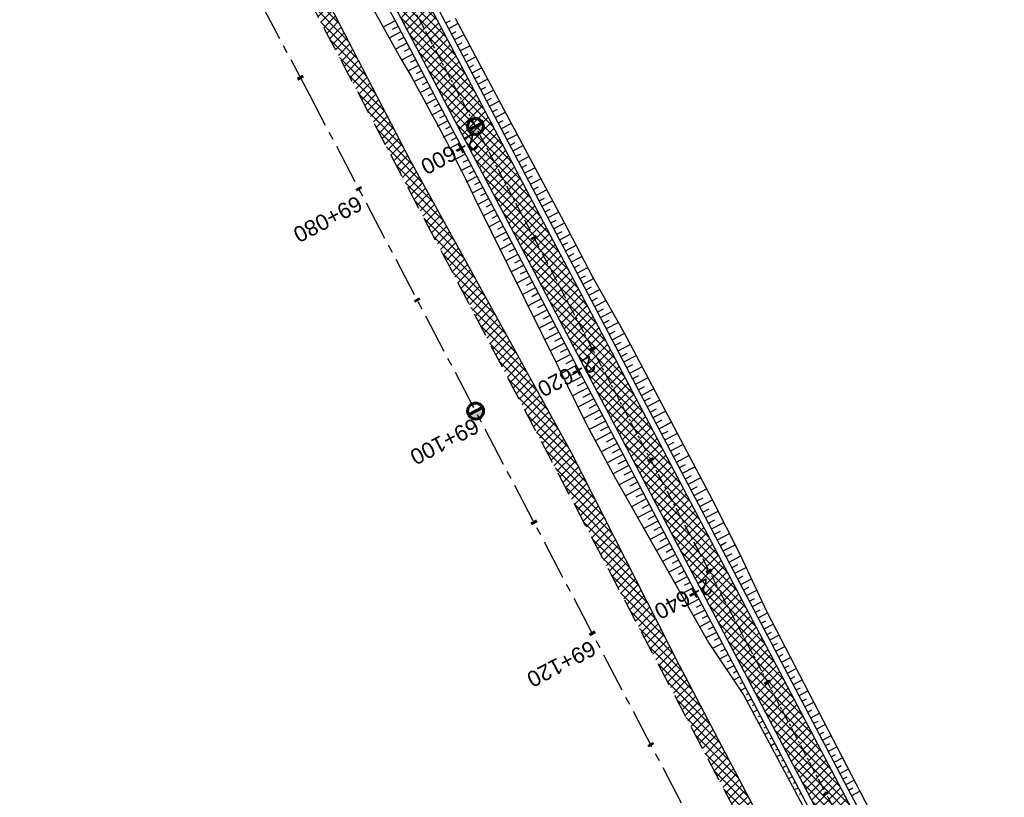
# Model space of a CAD drawing. Header units: metres. Extents: x 7529682 to 7533704, y 5721210 to 5727842.
# Tile 27 of 64: x 7530892 to 7530970, y 5725450 to 5725512. Entities that reach past the tile are written whole.
import ezdxf

# ---------------------------------------------------------------- set-up
doc = ezdxf.new("R2010")
doc.units = ezdxf.units.M
doc.linetypes.add('CENTER', pattern=[50.8, 31.75, -6.35, 6.35, -6.35])
doc.linetypes.add('HIDDEN', pattern=[9.525, 6.35, -3.175])
for name, color, linetype in [('C-DROGI-SYTUACJA-ETYKIETY', 7, 'Continuous'), ('D-hatch-pobocza', 131, 'Continuous'), ('D-pobocza', 7, 'Continuous'), ('D-skarpa', 7, 'Continuous'), ('D-skarpa-kreskowanie', 7, 'Continuous')]:
    doc.layers.add(name, color=color, linetype=linetype)
doc.layers.add('D-hatch-ciag-pieszo-rowerowy', color=7, linetype='Continuous', lineweight=13, true_color=0xff9f80)
for name, color, linetype, lineweight in [('D-krawędzie', 7, 'Continuous', 30), ('D-obrzeża', 7, 'Continuous', 30), ('D-oś', 10, 'CENTER', 30)]:
    doc.layers.add(name, color=color, linetype=linetype, lineweight=lineweight)
doc.layers.add('poprzeczki', color=7, linetype='Continuous', true_color=0x0000c7)
doc.styles.get("Standard").update_dxf_attribs({"font": 'arial.ttf'})
pattern_1 = [(45, (0, 0), (-0.33675960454, 0.33675960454), []), (135, (0, 0), (-0.33675960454, -0.33675960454), [])]

# ---------------------------------------------------------------- blocks, each defined once
blk = doc.blocks.new('kilometraz')
at = {"linetype": 'ByBlock', "lineweight": -2}
blk.add_hatch(color=0, dxfattribs=at).paths.add_polyline_path([(0, -0.28125, 0.41421356), (0.28125, 0, 0.41421356), (0, 0.28125)])
at = {"color": 0, "linetype": 'ByBlock', "lineweight": -2}
blk.add_line((0, 0.28125), (0, -0.28125), dxfattribs=at)
blk.add_circle((0, 0), 0.28125, dxfattribs=at)
blk = doc.blocks.new('AeccTickLine')
at = {"color": 0, "linetype": 'ByBlock', "lineweight": -2}
blk.add_line((0, 1), (0, -1), dxfattribs=at)

msp = doc.modelspace()

# ---------------------------------------------------------------- hatches: boundary and pattern name
at = {"layer": 'D-hatch-ciag-pieszo-rowerowy'}
h = msp.add_hatch(dxfattribs=at)
h.set_pattern_fill('ANSI37', color=256, scale=0.15, style=0)
h.set_pattern_definition(pattern_1)
h.paths.add_polyline_path([(7530908.012, 5725550.564), (7530907.843, 5725555.506, 0.112773), (7530906.702, 5725559.812), (7530903.597, 5725565.724, -0.119345), (7530903.024, 5725568.007), (7530902.99, 5725572.112), (7530902.831, 5725572.036), (7530899.665, 5725570.523), (7530904.4, 5725561.506, -0.112773), (7530906.681, 5725552.894), (7530906.773, 5725550.234, 0.113466), (7530910.233, 5725537.244), (7530924.386, 5725510.469), (7530927.177, 5725505.157), (7530928.436, 5725505.448), (7530925.491, 5725511.052), (7530911.472, 5725537.574, -0.113466)])
h.paths.add_polyline_path([(7530906.773, 5725550.234), (7530906.681, 5725552.894, 0.112773), (7530904.4, 5725561.506), (7530899.665, 5725570.523), (7530898.537, 5725569.984), (7530903.161, 5725561.178, -0.112773), (7530905.442, 5725552.566), (7530905.533, 5725549.904, 0.113466), (7530908.993, 5725536.913), (7530923.28, 5725509.886), (7530925.918, 5725504.866), (7530927.177, 5725505.157), (7530924.386, 5725510.469), (7530910.233, 5725537.244, -0.113466)])
h = msp.add_hatch(dxfattribs=at)
h.set_pattern_fill('ANSI37', color=256, scale=0.15, style=0)
h.set_pattern_definition(pattern_1)
h.paths.add_polyline_path([(7530928.436, 5725505.448), (7530927.177, 5725505.157), (7530956.378, 5725449.593), (7530965.549, 5725432.2), (7530966.879, 5725432.357), (7530957.484, 5725450.176)])
h.paths.add_polyline_path([(7530927.177, 5725505.157), (7530925.918, 5725504.866), (7530955.272, 5725449.011), (7530964.218, 5725432.043), (7530965.549, 5725432.2), (7530956.378, 5725449.593)])
at = {"layer": 'D-hatch-pobocza'}
h = msp.add_hatch(dxfattribs=at)
h.set_pattern_fill('ANSI37', color=256, scale=0.15, style=0)
h.set_pattern_definition(pattern_1)
h.paths.add_polyline_path([(7531057.01, 5725246.72), (7531044.19, 5725271.11), (7531030.97, 5725296.42), (7531019.37, 5725318.31), (7531007.54, 5725340.71), (7530994.47, 5725365.47), (7530982.58, 5725387.65), (7530971.81, 5725408.22), (7530959.96, 5725430.76), (7530944.54, 5725460.14), (7530935.92, 5725477.07), (7530923.1, 5725500.31), (7530908, 5725529.49), (7530889.658, 5725563.375), (7530889.586, 5725561.257), (7530918.172, 5725507.178), (7530950.163, 5725446.305), (7530993.419, 5725364.265), (7531022.766, 5725308.719), (7531053.81, 5725249.872), (7531081.166, 5725197.875), (7531103.902, 5725154.541), (7531128.123, 5725108.448), (7531149.321, 5725068.209), (7531151.44, 5725067.36), (7531152.004, 5725067.286), (7531141.2, 5725086.69), (7531129.87, 5725108.78), (7531118.46, 5725130.11), (7531107.39, 5725151.39), (7531095.36, 5725174.01), (7531083.61, 5725196.49), (7531071.56, 5725218.8)])

# ---------------------------------------------------------------- linework, layer by layer
at = {"layer": 'D-krawędzie', "linetype": 'HIDDEN', "ltscale": 0.3, "flags": 128}
msp.add_lwpolyline([(7530572.01, 5726166.06), (7530599.74, 5726113.52), (7530641.555, 5726032.008), (7530660.961, 5725995.07), (7530689.128, 5725941.54), (7530707.336, 5725907.032), (7530725.256, 5725873.093), (7530743.97, 5725837.654), (7530770.527, 5725787.119), (7530787.864, 5725754.267), (7530809.898, 5725712.542), (7530824.739, 5725684.389), (7530840.856, 5725653.693), (7530860.675, 5725616.154), (7530865.283, 5725607.394), (7530878.05, 5725583.08), (7530918.172, 5725507.178), (7530950.163, 5725446.305), (7530993.419, 5725364.265), (7531022.766, 5725308.719), (7531053.81, 5725249.872), (7531081.166, 5725197.875), (7531103.902, 5725154.541), (7531128.123, 5725108.448), (7531149.3, 5725068.25), (7531167.38, 5725033.767), (7531197.165, 5724976.988), (7531228.151, 5724918.034), (7531253.153, 5724870.491), (7531286.796, 5724806.654), (7531306.74, 5724768.665), (7531335.094, 5724714.652), (7531357.319, 5724672.439), (7531373.645, 5724641.454), (7531392.162, 5724605.999), (7531418.48, 5724555.853), (7531439.727, 5724515.582), (7531476.36, 5724446.19), (7531491.8, 5724416.76), (7531531.9, 5724339.933), (7531557.227, 5724291.659), (7531569.852, 5724267.577), (7531591.376, 5724226.548), (7531610.004, 5724191.103), (7531616.883, 5724177.999), (7531629.985, 5724153.025), (7531641.007, 5724132.022), (7531664.906, 5724087.617), (7531677.644, 5724064.786), (7531683.112, 5724054.988), (7531686.753, 5724048.18), (7531695.448, 5724031.697), (7531703.749, 5724015.917), (7531709.214, 5724005.514), (7531719.389, 5723986.147), (7531726.295, 5723973), (7531732.741, 5723960.736), (7531735.13, 5723956.19)], dxfattribs=at)
at = {"layer": 'D-obrzeża'}
for points in [[(7531033.909, 5725306.164), (7531023.945, 5725324.301, -0.004067), (7531021.63, 5725328.597), (7531000.738, 5725368.139), (7530957.484, 5725450.176), (7530925.491, 5725511.052), (7530911.472, 5725537.574, -0.113466), (7530908.012, 5725550.564), (7530907.843, 5725555.506, 0.112773), (7530906.702, 5725559.812), (7530903.597, 5725565.724, -0.119345), (7530903.024, 5725568.007), (7530902.99, 5725572.112)], [(7530898.537, 5725569.984), (7530903.161, 5725561.178, -0.112773), (7530905.442, 5725552.566), (7530905.533, 5725549.904, 0.113466), (7530908.993, 5725536.913), (7530923.28, 5725509.886), (7530955.272, 5725449.011), (7530998.527, 5725366.973), (7531019.429, 5725327.411, 0.004067), (7531021.744, 5725323.115), (7531031.707, 5725304.978, -0.004228)]]:
    msp.add_lwpolyline(points, format="xyb", dxfattribs=at)
at = {"layer": 'D-oś', "ltscale": 0.1}
msp.add_lwpolyline([(7531164.28, 5725032.142), (7531146.202, 5725066.622), (7531125.026, 5725106.818), (7531100.803, 5725152.914), (7531078.067, 5725196.247), (7531050.713, 5725248.241), (7531019.672, 5725307.084), (7530990.323, 5725362.632), (7530947.066, 5725444.675), (7530915.075, 5725505.546), (7530874.954, 5725581.449)], dxfattribs=at)
at = {"layer": 'D-oś', "ltscale": 0.03}
msp.add_lwpolyline([(7530894.636, 5725580.102), (7530904.4, 5725561.506, -0.112773), (7530906.681, 5725552.894), (7530906.773, 5725550.234, 0.113466), (7530910.233, 5725537.244), (7530924.386, 5725510.469), (7530956.378, 5725449.593), (7530999.633, 5725367.556), (7531020.53, 5725328.004, 0.004067), (7531022.845, 5725323.708), (7531022.845, 5725323.708), (7531032.808, 5725305.571, -0.004228)], format="xyb", dxfattribs=at)
at = {"layer": 'D-pobocza'}
for points in [[(7530898.085, 5725569.768), (7530902.718, 5725560.945, -0.112773), (7530904.942, 5725552.549), (7530905.038, 5725549.771, 0.113466), (7530908.497, 5725536.781), (7530922.837, 5725509.653), (7530954.83, 5725448.778), (7530998.085, 5725366.74), (7531018.989, 5725327.174, 0.004067), (7531021.304, 5725322.878), (7531031.267, 5725304.741, -0.004228)], [(7531034.349, 5725306.401), (7531024.385, 5725324.538, -0.004067), (7531022.07, 5725328.834), (7531001.18, 5725368.373), (7530957.927, 5725450.408), (7530925.934, 5725511.285), (7530911.968, 5725537.706, -0.113466), (7530908.508, 5725550.696), (7530908.342, 5725555.523, 0.112773), (7530907.145, 5725560.044), (7530903.027, 5725567.886)]]:
    msp.add_lwpolyline(points, format="xyb", dxfattribs=at)
msp.add_lwpolyline([(7531149.321, 5725068.209), (7531151.44, 5725067.36), (7531152.004, 5725067.286), (7531141.2, 5725086.69), (7531129.87, 5725108.78), (7531118.46, 5725130.11), (7531107.39, 5725151.39), (7531095.36, 5725174.01), (7531083.61, 5725196.49), (7531071.56, 5725218.8), (7531057.01, 5725246.72), (7531044.19, 5725271.11), (7531030.97, 5725296.42), (7531019.37, 5725318.31), (7531007.54, 5725340.71), (7530994.47, 5725365.47), (7530982.58, 5725387.65), (7530971.81, 5725408.22), (7530959.96, 5725430.76), (7530944.54, 5725460.14), (7530935.92, 5725477.07), (7530923.1, 5725500.31), (7530908, 5725529.49), (7530889.658, 5725563.375)], dxfattribs=at)
at = {"layer": 'D-skarpa', "linetype": 'Continuous'}
msp.add_lwpolyline([(7530919.957, 5725512.741), (7530921.925, 5725509.168, -0.019339), (7530928.213, 5725497.373), (7530934.871, 5725483.927), (7530937.067, 5725479.433), (7530939.438, 5725475.03), (7530944.377, 5725466.329), (7530946.852, 5725461.981), (7530949.632, 5725457.794), (7530954.545, 5725448.63)], format="xyb", dxfattribs=at)
msp.add_lwpolyline([(7530926.658, 5725511.67), (7530928.249, 5725508.689), (7530935.309, 5725495.454), (7530937.643, 5725491.032), (7530940.088, 5725486.668), (7530947.104, 5725473.411), (7530949.376, 5725468.956), (7530951.49, 5725464.419), (7530958.585, 5725450.753), (7530960.703, 5725446.67)], dxfattribs=at)
at = {"layer": 'D-skarpa-kreskowanie', "linetype": 'Continuous'}
for p, q in [((7530921.882, 5725511.461, 107.912), (7530920.937, 5725510.961, 107.2)), ((7530925.924, 5725511.303, 108.031), (7530926.286, 5725511.495, 107.758)), ((7530922.115, 5725511.019, 107.91), (7530921.647, 5725510.771, 107.556)), ((7530926.157, 5725510.861, 108.029), (7530926.885, 5725511.244, 107.48)), ((7530922.349, 5725510.577, 107.907), (7530921.42, 5725510.085, 107.206)), ((7530922.583, 5725510.135, 107.904), (7530922.122, 5725509.891, 107.557)), ((7530926.389, 5725510.418, 108.026), (7530926.755, 5725510.61, 107.751)), ((7530926.622, 5725509.976, 108.023), (7530927.356, 5725510.362, 107.47)), ((7530922.816, 5725509.693, 107.902), (7530921.902, 5725509.209, 107.212)), ((7530923.049, 5725509.25, 107.899), (7530922.598, 5725509.013, 107.559)), ((7530926.854, 5725509.533, 108.021), (7530927.223, 5725509.727, 107.743)), ((7530927.087, 5725509.09, 108.018), (7530927.827, 5725509.479, 107.461)), ((7530923.282, 5725508.808, 107.896), (7530922.394, 5725508.341, 107.228)), ((7530923.514, 5725508.365, 107.894), (7530923.078, 5725508.136, 107.565)), ((7530927.32, 5725508.648, 108.015), (7530927.691, 5725508.843, 107.736)), ((7530927.552, 5725508.205, 108.013), (7530928.297, 5725508.597, 107.451)), ((7530923.747, 5725507.922, 107.891), (7530922.888, 5725507.471, 107.244)), ((7530923.98, 5725507.48, 107.888), (7530923.557, 5725507.258, 107.57)), ((7530927.785, 5725507.763, 108.01), (7530928.159, 5725507.959, 107.728)), ((7530928.017, 5725507.32, 108.007), (7530928.768, 5725507.715, 107.442)), ((7530924.212, 5725507.037, 107.885), (7530923.382, 5725506.601, 107.26)), ((7530928.25, 5725506.877, 108.005), (7530928.627, 5725507.075, 107.721)), ((7530928.483, 5725506.435, 108.002), (7530929.239, 5725506.832, 107.432)), ((7530924.677, 5725506.152, 107.88), (7530923.856, 5725505.72, 107.261)), ((7530924.445, 5725506.595, 107.883), (7530924.036, 5725506.38, 107.574)), ((7530928.715, 5725505.992, 107.999), (7530929.095, 5725506.192, 107.713)), ((7530928.948, 5725505.55, 107.996), (7530929.71, 5725505.95, 107.423)), ((7530925.143, 5725505.267, 107.875), (7530924.316, 5725504.832, 107.252)), ((7530924.91, 5725505.709, 107.877), (7530924.498, 5725505.493, 107.567)), ((7530929.18, 5725505.107, 107.994), (7530929.563, 5725505.308, 107.706)), ((7530925.608, 5725504.382, 107.869), (7530924.775, 5725503.944, 107.242)), ((7530925.375, 5725504.824, 107.872), (7530924.96, 5725504.606, 107.56)), ((7530929.413, 5725504.664, 107.991), (7530930.18, 5725505.068, 107.413)), ((7530929.646, 5725504.222, 107.988), (7530930.031, 5725504.424, 107.698)), ((7530925.84, 5725503.939, 107.867), (7530925.423, 5725503.72, 107.552)), ((7530929.878, 5725503.779, 107.986), (7530930.651, 5725504.185, 107.404)), ((7530926.073, 5725503.496, 107.864), (7530925.235, 5725503.056, 107.233)), ((7530926.306, 5725503.054, 107.861), (7530925.885, 5725502.833, 107.545)), ((7530930.111, 5725503.337, 107.983), (7530930.499, 5725503.54, 107.691)), ((7530930.343, 5725502.894, 107.98), (7530931.122, 5725503.303, 107.394)), ((7530926.538, 5725502.611, 107.858), (7530925.695, 5725502.168, 107.223)), ((7530926.771, 5725502.169, 107.856), (7530926.348, 5725501.946, 107.537)), ((7530930.576, 5725502.451, 107.978), (7530930.967, 5725502.657, 107.683)), ((7530930.809, 5725502.009, 107.975), (7530931.592, 5725502.421, 107.385)), ((7530927.003, 5725501.726, 107.853), (7530926.158, 5725501.282, 107.216)), ((7530927.236, 5725501.283, 107.85), (7530926.813, 5725501.061, 107.532)), ((7530931.041, 5725501.566, 107.972), (7530931.435, 5725501.773, 107.676)), ((7530931.274, 5725501.124, 107.969), (7530932.063, 5725501.538, 107.375)), ((7530927.469, 5725500.841, 107.848), (7530926.623, 5725500.397, 107.211)), ((7530931.506, 5725500.681, 107.967), (7530931.902, 5725500.889, 107.669)), ((7530931.739, 5725500.238, 107.964), (7530932.534, 5725500.656, 107.366)), ((7530927.934, 5725499.956, 107.842), (7530927.089, 5725499.511, 107.206)), ((7530927.701, 5725500.398, 107.845), (7530927.279, 5725500.176, 107.527)), ((7530931.972, 5725499.796, 107.961), (7530932.37, 5725500.005, 107.661)), ((7530932.204, 5725499.353, 107.959), (7530933.005, 5725499.774, 107.356)), ((7530928.399, 5725499.07, 107.837), (7530927.554, 5725498.626, 107.201)), ((7530928.166, 5725499.513, 107.84), (7530927.744, 5725499.291, 107.521)), ((7530932.437, 5725498.911, 107.956), (7530932.838, 5725499.122, 107.654)), ((7530932.669, 5725498.468, 107.953), (7530933.475, 5725498.892, 107.346)), ((7530928.864, 5725498.185, 107.832), (7530928.02, 5725497.741, 107.195)), ((7530928.632, 5725498.628, 107.834), (7530928.209, 5725498.406, 107.516)), ((7530932.902, 5725498.025, 107.951), (7530933.306, 5725498.238, 107.646)), ((7530929.329, 5725497.3, 107.826), (7530928.472, 5725496.85, 107.181)), ((7530929.097, 5725497.743, 107.829), (7530928.674, 5725497.52, 107.51)), ((7530933.135, 5725497.583, 107.948), (7530933.946, 5725498.009, 107.337)), ((7530933.367, 5725497.14, 107.945), (7530933.774, 5725497.354, 107.639)), ((7530929.562, 5725496.857, 107.823), (7530929.128, 5725496.629, 107.497)), ((7530933.6, 5725496.698, 107.943), (7530934.417, 5725497.127, 107.327)), ((7530929.795, 5725496.415, 107.821), (7530928.916, 5725495.953, 107.159)), ((7530930.027, 5725495.972, 107.818), (7530929.583, 5725495.739, 107.483)), ((7530933.833, 5725496.255, 107.94), (7530934.242, 5725496.47, 107.631)), ((7530934.065, 5725495.812, 107.937), (7530934.887, 5725496.245, 107.318)), ((7530930.26, 5725495.53, 107.815), (7530929.36, 5725495.057, 107.138)), ((7530930.492, 5725495.087, 107.813), (7530930.037, 5725494.848, 107.47)), ((7530934.298, 5725495.37, 107.934), (7530934.71, 5725495.587, 107.624)), ((7530934.53, 5725494.927, 107.932), (7530935.358, 5725495.362, 107.309)), ((7530930.725, 5725494.644, 107.81), (7530929.804, 5725494.16, 107.116)), ((7530930.958, 5725494.202, 107.807), (7530930.492, 5725493.957, 107.456)), ((7530934.763, 5725494.485, 107.929), (7530935.177, 5725494.702, 107.617)), ((7530934.996, 5725494.042, 107.926), (7530935.824, 5725494.478, 107.302)), ((7530931.19, 5725493.759, 107.805), (7530930.248, 5725493.264, 107.095)), ((7530935.228, 5725493.599, 107.924), (7530935.643, 5725493.817, 107.611)), ((7530935.461, 5725493.157, 107.921), (7530936.291, 5725493.593, 107.296)), ((7530931.656, 5725492.874, 107.799), (7530930.692, 5725492.367, 107.073)), ((7530931.423, 5725493.317, 107.802), (7530930.946, 5725493.066, 107.443)), ((7530935.693, 5725492.714, 107.918), (7530936.109, 5725492.933, 107.605)), ((7530935.926, 5725492.272, 107.916), (7530936.758, 5725492.709, 107.289)), ((7530932.121, 5725491.989, 107.794), (7530931.135, 5725491.471, 107.052)), ((7530931.888, 5725492.431, 107.796), (7530931.401, 5725492.175, 107.429)), ((7530936.159, 5725491.829, 107.913), (7530936.575, 5725492.048, 107.599)), ((7530936.391, 5725491.386, 107.91), (7530937.225, 5725491.824, 107.283)), ((7530932.586, 5725491.104, 107.788), (7530931.579, 5725490.575, 107.03)), ((7530932.353, 5725491.546, 107.791), (7530931.855, 5725491.284, 107.416)), ((7530936.624, 5725490.944, 107.908), (7530937.041, 5725491.163, 107.593)), ((7530932.819, 5725490.661, 107.786), (7530932.31, 5725490.394, 107.403)), ((7530936.856, 5725490.501, 107.905), (7530937.694, 5725490.941, 107.274)), ((7530937.089, 5725490.059, 107.902), (7530937.514, 5725490.282, 107.582)), ((7530933.051, 5725490.218, 107.783), (7530932.023, 5725489.678, 107.009)), ((7530933.284, 5725489.776, 107.78), (7530932.764, 5725489.503, 107.389)), ((7530937.322, 5725489.616, 107.899), (7530938.183, 5725490.069, 107.251)), ((7530933.516, 5725489.333, 107.778), (7530932.467, 5725488.782, 106.987)), ((7530933.749, 5725488.891, 107.775), (7530933.219, 5725488.612, 107.376)), ((7530937.554, 5725489.173, 107.897), (7530937.991, 5725489.403, 107.568)), ((7530937.787, 5725488.731, 107.894), (7530938.672, 5725489.196, 107.228)), ((7530933.982, 5725488.448, 107.772), (7530932.911, 5725487.885, 106.966)), ((7530934.214, 5725488.005, 107.77), (7530933.673, 5725487.721, 107.362)), ((7530938.019, 5725488.288, 107.891), (7530938.468, 5725488.524, 107.554)), ((7530938.252, 5725487.846, 107.889), (7530939.161, 5725488.323, 107.204)), ((7530934.447, 5725487.563, 107.767), (7530933.355, 5725486.989, 106.944)), ((7530934.679, 5725487.12, 107.764), (7530934.128, 5725486.83, 107.349)), ((7530938.485, 5725487.403, 107.886), (7530938.945, 5725487.645, 107.539)), ((7530938.717, 5725486.96, 107.883), (7530939.649, 5725487.45, 107.181)), ((7530934.912, 5725486.678, 107.761), (7530933.798, 5725486.092, 106.923)), ((7530938.95, 5725486.518, 107.881), (7530939.422, 5725486.766, 107.525)), ((7530939.182, 5725486.075, 107.878), (7530940.136, 5725486.577, 107.16)), ((7530935.377, 5725485.792, 107.756), (7530934.242, 5725485.196, 106.901)), ((7530935.145, 5725486.235, 107.759), (7530934.582, 5725485.94, 107.335)), ((7530939.415, 5725485.633, 107.875), (7530939.893, 5725485.884, 107.516)), ((7530939.648, 5725485.19, 107.872), (7530940.604, 5725485.693, 107.152)), ((7530935.842, 5725484.907, 107.751), (7530934.686, 5725484.299, 106.88)), ((7530935.61, 5725485.35, 107.753), (7530935.037, 5725485.049, 107.322)), ((7530939.88, 5725484.747, 107.87), (7530940.359, 5725484.999, 107.509)), ((7530940.113, 5725484.305, 107.867), (7530941.072, 5725484.809, 107.145)), ((7530936.308, 5725484.022, 107.745), (7530935.127, 5725483.402, 106.856)), ((7530936.075, 5725484.465, 107.748), (7530935.491, 5725484.158, 107.308)), ((7530940.345, 5725483.862, 107.864), (7530940.826, 5725484.115, 107.503)), ((7530936.54, 5725483.579, 107.743), (7530935.944, 5725483.266, 107.293)), ((7530940.578, 5725483.42, 107.862), (7530941.54, 5725483.925, 107.138)), ((7530940.811, 5725482.977, 107.859), (7530941.292, 5725483.23, 107.496)), ((7530936.773, 5725483.137, 107.74), (7530935.567, 5725482.503, 106.831)), ((7530937.005, 5725482.694, 107.737), (7530936.396, 5725482.374, 107.278)), ((7530941.043, 5725482.534, 107.856), (7530942.007, 5725483.041, 107.13)), ((7530937.238, 5725482.252, 107.735), (7530936.006, 5725481.604, 106.806)), ((7530937.471, 5725481.809, 107.732), (7530936.848, 5725481.482, 107.263)), ((7530941.276, 5725482.092, 107.854), (7530941.759, 5725482.346, 107.49)), ((7530941.508, 5725481.649, 107.851), (7530942.475, 5725482.157, 107.123)), ((7530937.703, 5725481.366, 107.729), (7530936.445, 5725480.705, 106.781)), ((7530937.936, 5725480.924, 107.726), (7530937.3, 5725480.59, 107.248)), ((7530941.741, 5725481.207, 107.848), (7530942.225, 5725481.461, 107.484)), ((7530941.974, 5725480.764, 107.846), (7530942.943, 5725481.273, 107.116)), ((7530938.168, 5725480.481, 107.724), (7530936.884, 5725479.806, 106.757)), ((7530938.401, 5725480.039, 107.721), (7530937.754, 5725479.698, 107.234)), ((7530942.206, 5725480.321, 107.843), (7530942.692, 5725480.576, 107.477)), ((7530942.439, 5725479.879, 107.84), (7530943.411, 5725480.39, 107.108)), ((7530938.634, 5725479.596, 107.718), (7530937.344, 5725478.918, 106.747)), ((7530942.672, 5725479.436, 107.837), (7530943.158, 5725479.692, 107.471)), ((7530942.904, 5725478.994, 107.835), (7530943.878, 5725479.506, 107.101)), ((7530939.099, 5725478.711, 107.713), (7530937.818, 5725478.038, 106.748)), ((7530938.866, 5725479.153, 107.716), (7530938.224, 5725478.816, 107.232)), ((7530943.137, 5725478.551, 107.832), (7530943.625, 5725478.807, 107.465)), ((7530943.369, 5725478.108, 107.829), (7530944.346, 5725478.622, 107.094)), ((7530939.564, 5725477.826, 107.708), (7530938.293, 5725477.157, 106.75)), ((7530939.331, 5725478.268, 107.71), (7530938.693, 5725477.933, 107.23)), ((7530943.602, 5725477.666, 107.827), (7530944.091, 5725477.923, 107.458)), ((7530943.835, 5725477.223, 107.824), (7530944.814, 5725477.738, 107.086)), ((7530940.029, 5725476.94, 107.702), (7530938.767, 5725476.277, 106.751)), ((7530939.797, 5725477.383, 107.705), (7530939.163, 5725477.05, 107.228)), ((7530944.067, 5725476.781, 107.821), (7530944.558, 5725477.038, 107.452)), ((7530940.262, 5725476.498, 107.699), (7530939.633, 5725476.167, 107.226)), ((7530944.3, 5725476.338, 107.819), (7530945.282, 5725476.854, 107.079)), ((7530944.532, 5725475.895, 107.816), (7530945.024, 5725476.154, 107.446)), ((7530940.495, 5725476.055, 107.697), (7530939.241, 5725475.396, 106.753)), ((7530940.727, 5725475.613, 107.694), (7530940.104, 5725475.285, 107.224)), ((7530944.765, 5725475.453, 107.813), (7530945.75, 5725475.97, 107.072)), ((7530940.96, 5725475.17, 107.691), (7530939.727, 5725474.522, 106.763)), ((7530941.192, 5725474.727, 107.689), (7530940.583, 5725474.407, 107.23)), ((7530944.998, 5725475.01, 107.81), (7530945.49, 5725475.269, 107.439)), ((7530945.23, 5725474.568, 107.808), (7530946.217, 5725475.086, 107.064)), ((7530941.425, 5725474.285, 107.686), (7530940.221, 5725473.652, 106.779)), ((7530941.658, 5725473.842, 107.683), (7530941.063, 5725473.53, 107.235)), ((7530945.463, 5725474.125, 107.805), (7530945.957, 5725474.385, 107.433)), ((7530945.695, 5725473.682, 107.802), (7530946.685, 5725474.203, 107.057)), ((7530941.89, 5725473.4, 107.681), (7530940.715, 5725472.782, 106.795)), ((7530945.928, 5725473.24, 107.8), (7530946.423, 5725473.5, 107.427)), ((7530946.161, 5725472.797, 107.797), (7530947.151, 5725473.318, 107.051)), ((7530942.355, 5725472.514, 107.675), (7530941.208, 5725471.912, 106.811)), ((7530942.123, 5725472.957, 107.678), (7530941.542, 5725472.652, 107.241)), ((7530946.393, 5725472.355, 107.794), (7530946.886, 5725472.614, 107.423)), ((7530946.626, 5725471.912, 107.792), (7530947.606, 5725472.427, 107.053)), ((7530942.821, 5725471.629, 107.67), (7530941.702, 5725471.041, 106.828)), ((7530942.588, 5725472.072, 107.673), (7530942.022, 5725471.774, 107.246)), ((7530946.858, 5725471.469, 107.789), (7530947.346, 5725471.726, 107.422)), ((7530947.091, 5725471.027, 107.786), (7530948.06, 5725471.536, 107.056)), ((7530943.286, 5725470.744, 107.664), (7530942.196, 5725470.171, 106.844)), ((7530943.053, 5725471.187, 107.667), (7530942.501, 5725470.896, 107.251)), ((7530947.324, 5725470.584, 107.784), (7530947.806, 5725470.838, 107.421)), ((7530947.556, 5725470.142, 107.781), (7530948.515, 5725470.645, 107.059)), ((7530943.751, 5725469.859, 107.659), (7530942.69, 5725469.301, 106.86)), ((7530943.518, 5725470.301, 107.662), (7530942.981, 5725470.019, 107.257)), ((7530947.789, 5725469.699, 107.778), (7530948.265, 5725469.95, 107.419)), ((7530943.984, 5725469.416, 107.656), (7530943.46, 5725469.141, 107.262)), ((7530948.021, 5725469.256, 107.775), (7530948.969, 5725469.755, 107.062)), ((7530948.254, 5725468.814, 107.773), (7530948.725, 5725469.062, 107.418)), ((7530944.216, 5725468.974, 107.654), (7530943.184, 5725468.431, 106.876)), ((7530944.449, 5725468.531, 107.651), (7530943.94, 5725468.263, 107.268)), ((7530948.487, 5725468.371, 107.77), (7530949.42, 5725468.862, 107.067)), ((7530944.681, 5725468.088, 107.648), (7530943.678, 5725467.561, 106.892)), ((7530944.914, 5725467.646, 107.646), (7530944.419, 5725467.386, 107.273)), ((7530948.719, 5725467.929, 107.767), (7530949.176, 5725468.168, 107.424)), ((7530948.952, 5725467.486, 107.765), (7530949.843, 5725467.954, 107.093)), ((7530945.147, 5725467.203, 107.643), (7530944.171, 5725466.691, 106.908)), ((7530945.379, 5725466.761, 107.64), (7530944.899, 5725466.508, 107.278)), ((7530949.184, 5725467.043, 107.762), (7530949.62, 5725467.272, 107.434)), ((7530949.417, 5725466.601, 107.759), (7530950.266, 5725467.047, 107.12)), ((7530945.612, 5725466.318, 107.637), (7530944.666, 5725465.821, 106.925)), ((7530949.65, 5725466.158, 107.757), (7530950.063, 5725466.376, 107.445)), ((7530949.882, 5725465.716, 107.754), (7530950.689, 5725466.139, 107.147)), ((7530946.077, 5725465.433, 107.632), (7530945.161, 5725464.951, 106.942)), ((7530945.844, 5725465.875, 107.635), (7530945.379, 5725465.631, 107.284)), ((7530950.115, 5725465.273, 107.751), (7530950.507, 5725465.479, 107.456)), ((7530950.347, 5725464.83, 107.749), (7530951.111, 5725465.232, 107.173)), ((7530946.542, 5725464.548, 107.627), (7530945.656, 5725464.082, 106.959)), ((7530946.31, 5725464.99, 107.629), (7530945.859, 5725464.753, 107.29)), ((7530950.58, 5725464.388, 107.746), (7530950.951, 5725464.583, 107.466)), ((7530947.007, 5725463.662, 107.621), (7530946.151, 5725463.212, 106.977)), ((7530946.775, 5725464.105, 107.624), (7530946.339, 5725463.876, 107.296)), ((7530950.813, 5725463.945, 107.743), (7530951.538, 5725464.326, 107.197)), ((7530951.045, 5725463.503, 107.74), (7530951.407, 5725463.693, 107.468)), ((7530947.473, 5725462.777, 107.616), (7530946.646, 5725462.343, 106.994)), ((7530947.24, 5725463.22, 107.619), (7530946.819, 5725462.999, 107.302)), ((7530951.278, 5725463.06, 107.738), (7530951.999, 5725463.439, 107.195)), ((7530951.511, 5725462.617, 107.735), (7530951.87, 5725462.806, 107.464)), ((7530947.705, 5725462.335, 107.613), (7530947.302, 5725462.123, 107.31)), ((7530951.743, 5725462.175, 107.732), (7530952.46, 5725462.551, 107.193)), ((7530947.938, 5725461.892, 107.611), (7530947.177, 5725461.492, 107.038)), ((7530948.17, 5725461.449, 107.608), (7530947.813, 5725461.261, 107.338)), ((7530951.976, 5725461.732, 107.73), (7530952.333, 5725461.92, 107.461)), ((7530952.208, 5725461.29, 107.727), (7530952.92, 5725461.664, 107.191)), ((7530948.403, 5725461.007, 107.605), (7530947.733, 5725460.655, 107.101)), ((7530948.636, 5725460.564, 107.602), (7530948.323, 5725460.4, 107.367)), ((7530952.441, 5725460.847, 107.724), (7530952.796, 5725461.034, 107.457)), ((7530952.674, 5725460.404, 107.722), (7530953.381, 5725460.776, 107.189)), ((7530948.868, 5725460.122, 107.6), (7530948.289, 5725459.817, 107.163)), ((7530949.101, 5725459.679, 107.597), (7530948.834, 5725459.539, 107.396)), ((7530952.906, 5725459.962, 107.719), (7530953.259, 5725460.147, 107.453)), ((7530953.139, 5725459.519, 107.716), (7530953.842, 5725459.889, 107.187)), ((7530949.334, 5725459.236, 107.594), (7530948.845, 5725458.98, 107.226)), ((7530953.371, 5725459.077, 107.713), (7530953.722, 5725459.261, 107.45)), ((7530953.604, 5725458.634, 107.711), (7530954.303, 5725459.001, 107.185)), ((7530949.566, 5725458.794, 107.592), (7530949.345, 5725458.677, 107.425)), ((7530949.799, 5725458.351, 107.589), (7530949.401, 5725458.142, 107.289)), ((7530953.837, 5725458.191, 107.708), (7530954.185, 5725458.374, 107.446)), ((7530954.069, 5725457.749, 107.705), (7530954.763, 5725458.114, 107.183)), ((7530950.031, 5725457.909, 107.586), (7530949.852, 5725457.814, 107.451)), ((7530950.264, 5725457.466, 107.584), (7530949.908, 5725457.279, 107.316)), ((7530954.302, 5725457.306, 107.703), (7530954.648, 5725457.488, 107.442)), ((7530950.497, 5725457.023, 107.581), (7530950.32, 5725456.931, 107.448)), ((7530950.729, 5725456.581, 107.578), (7530950.381, 5725456.398, 107.316)), ((7530954.534, 5725456.864, 107.7), (7530955.224, 5725457.226, 107.181)), ((7530954.767, 5725456.421, 107.697), (7530955.111, 5725456.602, 107.438)), ((7530950.962, 5725456.138, 107.576), (7530950.789, 5725456.048, 107.446)), ((7530955, 5725455.978, 107.695), (7530955.685, 5725456.339, 107.179)), ((7530955.232, 5725455.536, 107.692), (7530955.574, 5725455.715, 107.435)), ((7530951.194, 5725455.696, 107.573), (7530950.853, 5725455.516, 107.316)), ((7530951.427, 5725455.253, 107.57), (7530951.258, 5725455.164, 107.443)), ((7530955.465, 5725455.093, 107.689), (7530956.146, 5725455.451, 107.176)), ((7530951.66, 5725454.81, 107.567), (7530951.326, 5725454.635, 107.316)), ((7530951.892, 5725454.368, 107.565), (7530951.727, 5725454.281, 107.44)), ((7530955.697, 5725454.651, 107.687), (7530956.037, 5725454.829, 107.431)), ((7530955.93, 5725454.208, 107.684), (7530956.606, 5725454.563, 107.174)), ((7530952.125, 5725453.925, 107.562), (7530951.798, 5725453.753, 107.316)), ((7530952.357, 5725453.483, 107.559), (7530952.196, 5725453.398, 107.438)), ((7530956.163, 5725453.765, 107.681), (7530956.5, 5725453.943, 107.427)), ((7530956.395, 5725453.323, 107.678), (7530957.067, 5725453.676, 107.172)), ((7530952.59, 5725453.04, 107.557), (7530952.271, 5725452.872, 107.316)), ((7530952.823, 5725452.597, 107.554), (7530952.665, 5725452.514, 107.435)), ((7530956.628, 5725452.88, 107.676), (7530956.963, 5725453.056, 107.424)), ((7530956.86, 5725452.438, 107.673), (7530957.528, 5725452.788, 107.17)), ((7530953.055, 5725452.155, 107.551), (7530952.743, 5725451.991, 107.316)), ((7530957.093, 5725451.995, 107.67), (7530957.426, 5725452.17, 107.42)), ((7530957.326, 5725451.552, 107.668), (7530957.989, 5725451.901, 107.168)), ((7530953.288, 5725451.712, 107.549), (7530953.134, 5725451.631, 107.432)), ((7530953.52, 5725451.27, 107.546), (7530953.215, 5725451.109, 107.316)), ((7530957.558, 5725451.11, 107.665), (7530957.889, 5725451.283, 107.416)), ((7530957.791, 5725450.667, 107.662), (7530958.449, 5725451.013, 107.166)), ((7530953.753, 5725450.827, 107.543), (7530953.602, 5725450.748, 107.43)), ((7530953.986, 5725450.384, 107.54), (7530953.688, 5725450.228, 107.316)), ((7530958.024, 5725450.225, 107.66), (7530958.351, 5725450.398, 107.413)), ((7530954.218, 5725449.942, 107.538), (7530954.071, 5725449.865, 107.427)), ((7530958.257, 5725449.783, 107.657), (7530958.909, 5725450.127, 107.165))]:
    msp.add_line(p, q, dxfattribs=at)

# ---------------------------------------------------------------- block references
at = {"layer": 'C-DROGI-SYTUACJA-ETYKIETY', "color": 7, "linetype": 'Continuous', "lineweight": 60, "xscale": 0.25, "yscale": 0.25, "zscale": 0.25}
for p, rotation in [((7530914.334, 5725506.95), 297.860774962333), ((7530918.989, 5725498.099), 297.7238477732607), ((7530923.641, 5725489.247), 297.7238477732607), ((7530932.945, 5725471.543), 297.7238477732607), ((7530937.598, 5725462.691), 297.7238477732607), ((7530942.25, 5725453.839), 297.7238477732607)]:
    msp.add_blockref('AeccTickLine', p, dxfattribs=dict(at, rotation=rotation))
at = {"layer": 'C-DROGI-SYTUACJA-ETYKIETY', "color": 10, "linetype": 'Continuous', "lineweight": 60, "xscale": 2.249999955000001, "yscale": 2.249999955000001, "zscale": 2.249999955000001, "rotation": 297.7238477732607}
msp.add_blockref('kilometraz', (7530928.293, 5725480.395), dxfattribs=at)
at = {"layer": 'poprzeczki', "color": 10, "linetype": 'Continuous', "lineweight": 60, "xscale": 2.249999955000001, "yscale": 2.249999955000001, "zscale": 2.249999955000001, "rotation": 297.723847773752}
msp.add_blockref('kilometraz', (7530928.281, 5725503.057), dxfattribs=at)
at = {"layer": 'poprzeczki', "color": 7, "linetype": 'Continuous', "lineweight": 60, "xscale": 0.25, "yscale": 0.25, "zscale": 0.25, "rotation": 297.723847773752}
for p in [(7530932.933, 5725494.205), (7530937.585, 5725485.353), (7530942.237, 5725476.501), (7530946.889, 5725467.649), (7530951.541, 5725458.797), (7530956.193, 5725449.945)]:
    msp.add_blockref('AeccTickLine', p, dxfattribs=at)

# ---------------------------------------------------------------- texts
at = {"layer": 'C-DROGI-SYTUACJA-ETYKIETY', "color": 7}
for s, p in [('2+600', (7530928.123, 5725502.551)), ('69+080', (7530918.832, 5725497.593)), ('2+620', (7530937.427, 5725484.847)), ('69+100', (7530928.136, 5725479.889)), ('2+640', (7530946.732, 5725467.143)), ('69+120', (7530937.44, 5725462.185))]:
    msp.add_text(s, height=1.25, rotation=207.72385, dxfattribs=at).set_placement(p)

doc.saveas('drawing.dxf')
